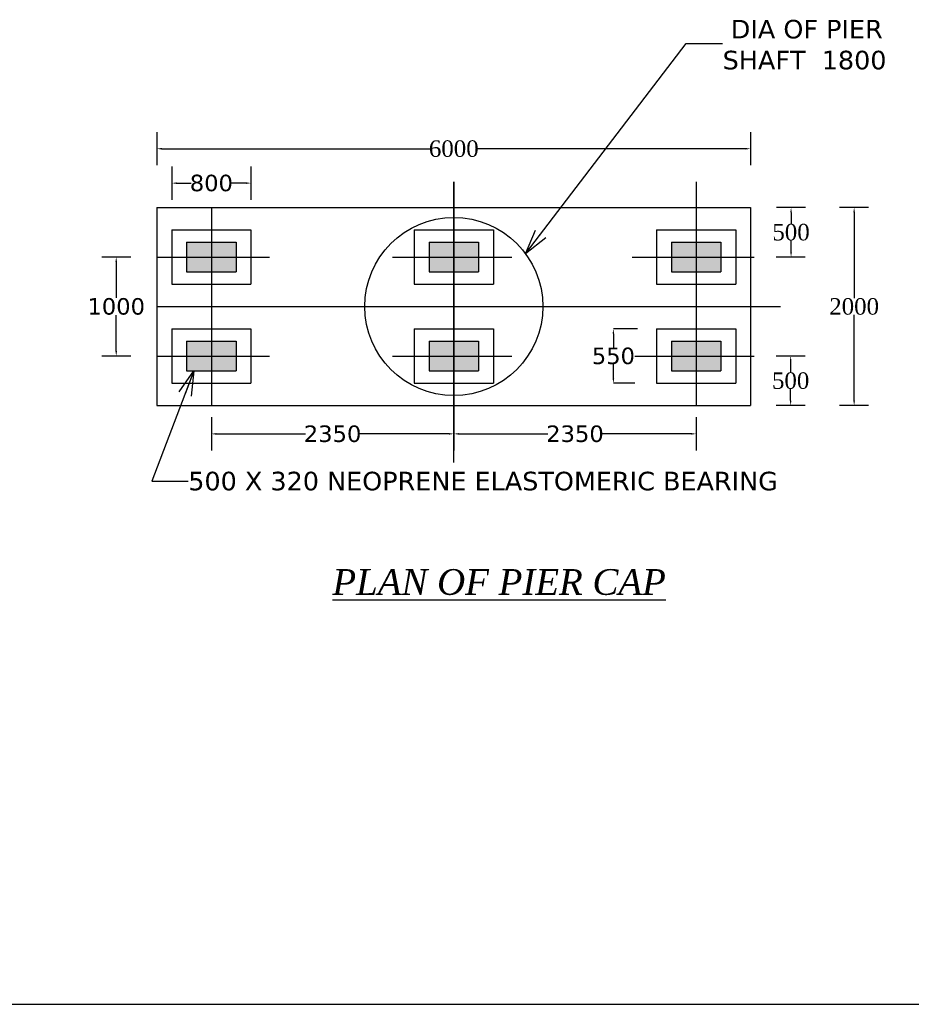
# Model space of a CAD drawing. Header units: millimetres. Extents: x -20950785 to 389010297, y -11535949 to 14056629.
# Tile 16 of 256: x 8026617 to 8053651, y -1027376 to -997532. Entities that reach past the tile are written whole.
import ezdxf

# ---------------------------------------------------------------- set-up
doc = ezdxf.new("R2010")
doc.units = ezdxf.units.MM
doc.header["$LTSCALE"] = 60
doc.header["$MEASUREMENT"] = 0
doc.dimstyles.get("Standard").update_dxf_attribs({"dimtxt": 400, "dimasz": 215, "dimexe": 0.18, "dimexo": 0.0625, "dimgap": 0.09, "dimtad": 0, "dimtih": 1, "dimtoh": 1, "dimdec": 0, "dimzin": 4, "dimdsep": 46, "dimtxsty": 'Standard', "dimblk": 'OPEN90', "dimcen": 0, "dimadec": 0, "dimazin": 1, "dimtfac": 1, "dimtdec": 0, "dimtix": 1, "dimtofl": 0, "dimtmove": 0, "dimatfit": 3, "dimldrblk": 'OPEN30', "dimfxl": 1, "dimtolj": 1, "dimtzin": 0, "dimarcsym": 0})

# ---------------------------------------------------------------- blocks, each defined once
blk = doc.blocks.new('*D159')
at = {"color": 0, "linetype": 'Continuous', "lineweight": -2, "transparency": 16777216}
for p, q in [((8051918, -1003226), (8051918, -1003226)), ((8051918, -1003376), (8051918, -1005972)), ((8051918, -1009076), (8051918, -1006481)), ((8051918, -1009226), (8051918, -1009226))]:
    blk.add_line(p, q, dxfattribs=at)
for points in [[(8051893, -1003376), (8051943, -1003376), (8051918, -1003226)], [(8051893, -1009076), (8051943, -1009076), (8051918, -1009226)]]:
    blk.add_solid(points, dxfattribs=at)
at = {"layer": 'Defpoints', "color": 0, "linetype": 'Continuous', "lineweight": -2, "transparency": 16777216}
for p in [(8051918, -1003226), (8051918, -1009226), (8051918, -1009226)]:
    blk.add_point(p, dxfattribs=at)
at = {"color": 0, "linetype": 'Continuous', "transparency": 16777216, "insert": (8051918, -1006226), "char_height": 500, "attachment_point": 5}
blk.add_mtext('\\A1;{\\fTimes New Roman|b0|i0|c0|p18;2000}', dxfattribs=at)
blk = doc.blocks.new('*D160')
at = {"color": 0, "linetype": 'Continuous', "lineweight": -2, "transparency": 16777216}
for p, q in [((8049993, -1007726), (8049993, -1007726)), ((8049993, -1007876), (8049993, -1008222)), ((8049993, -1009076), (8049993, -1008731)), ((8049993, -1009226), (8049993, -1009226))]:
    blk.add_line(p, q, dxfattribs=at)
for points in [[(8049968, -1007876), (8050018, -1007876), (8049993, -1007726)], [(8049968, -1009076), (8050018, -1009076), (8049993, -1009226)]]:
    blk.add_solid(points, dxfattribs=at)
at = {"layer": 'Defpoints', "color": 0, "linetype": 'Continuous', "lineweight": -2, "transparency": 16777216}
for p in [(8049993, -1007726), (8049993, -1007726), (8049993, -1009226)]:
    blk.add_point(p, dxfattribs=at)
at = {"color": 0, "linetype": 'Continuous', "transparency": 16777216, "insert": (8049993, -1008476), "char_height": 500, "attachment_point": 5}
blk.add_mtext('\\A1;{\\fTimes New Roman|b0|i0|c0|p18;500}', dxfattribs=at)
blk = doc.blocks.new('*D161')
at = {"color": 0, "linetype": 'Continuous', "lineweight": -2, "transparency": 16777216}
for p, q in [((8032429, -1010086), (8032429, -1010086)), ((8032579, -1010086), (8035279, -1010086)), ((8039629, -1010086), (8036929, -1010086)), ((8039779, -1010086), (8039779, -1010086))]:
    blk.add_line(p, q, dxfattribs=at)
for points in [[(8032579, -1010061), (8032579, -1010111), (8032429, -1010086)], [(8039629, -1010061), (8039629, -1010111), (8039779, -1010086)]]:
    blk.add_solid(points, dxfattribs=at)
at = {"layer": 'Defpoints', "color": 0, "linetype": 'Continuous', "lineweight": -2, "transparency": 16777216}
for p in [(8032429, -1010086), (8039779, -1010086), (8039779, -1010086)]:
    blk.add_point(p, dxfattribs=at)
at = {"color": 0, "linetype": 'Continuous', "transparency": 16777216, "insert": (8036104, -1010086), "char_height": 500, "attachment_point": 5}
blk.add_mtext('\\A1;{\\fVerdana|b0|i0|c0|p34;2350}', dxfattribs=at)
blk = doc.blocks.new('*D162')
at = {"color": 0, "linetype": 'Continuous', "lineweight": -2, "transparency": 16777216}
for p, q in [((8039779, -1010086), (8039779, -1010086)), ((8039929, -1010086), (8042629, -1010086)), ((8046979, -1010086), (8044279, -1010086)), ((8047129, -1010086), (8047129, -1010086))]:
    blk.add_line(p, q, dxfattribs=at)
for points in [[(8039929, -1010061), (8039929, -1010111), (8039779, -1010086)], [(8046979, -1010061), (8046979, -1010111), (8047129, -1010086)]]:
    blk.add_solid(points, dxfattribs=at)
at = {"layer": 'Defpoints', "color": 0, "linetype": 'Continuous', "lineweight": -2, "transparency": 16777216}
for p in [(8039779, -1010086), (8047129, -1010086), (8047129, -1010086)]:
    blk.add_point(p, dxfattribs=at)
at = {"color": 0, "linetype": 'Continuous', "transparency": 16777216, "insert": (8043454, -1010086), "char_height": 500, "attachment_point": 5}
blk.add_mtext('\\A1;{\\fVerdana|b0|i0|c0|p34;2350}', dxfattribs=at)
blk = doc.blocks.new('*D204')
at = {"color": 0, "linetype": 'Continuous', "lineweight": -2, "transparency": 16777216}
for p, q in [((8030779, -1001444), (8030779, -1001444)), ((8030929, -1001444), (8039070, -1001444)), ((8048629, -1001444), (8040489, -1001444)), ((8048779, -1001444), (8048779, -1001444))]:
    blk.add_line(p, q, dxfattribs=at)
for points in [[(8030929, -1001419), (8030929, -1001469), (8030779, -1001444)], [(8048629, -1001419), (8048629, -1001469), (8048779, -1001444)]]:
    blk.add_solid(points, dxfattribs=at)
at = {"layer": 'Defpoints', "color": 0, "linetype": 'Continuous', "lineweight": -2, "transparency": 16777216}
for p in [(8030779, -1001444), (8048779, -1001444), (8048779, -1001444)]:
    blk.add_point(p, dxfattribs=at)
at = {"color": 0, "linetype": 'Continuous', "transparency": 16777216, "insert": (8039779, -1001444), "char_height": 500, "attachment_point": 5}
blk.add_mtext('\\A1;{\\fTimes New Roman|b0|i0|c0|p18;6000}', dxfattribs=at)
blk = doc.blocks.new('*D163')
at = {"color": 0, "linetype": 'Continuous', "lineweight": -2, "transparency": 16777216}
for p, q in [((8045346, -1006901), (8044618, -1006901)), ((8044618, -1007051), (8044618, -1007466)), ((8044618, -1008401), (8044618, -1007986)), ((8045273, -1008551), (8044618, -1008551))]:
    blk.add_line(p, q, dxfattribs=at)
for points in [[(8044593, -1007051), (8044643, -1007051), (8044618, -1006901)], [(8044593, -1008401), (8044643, -1008401), (8044618, -1008551)]]:
    blk.add_solid(points, dxfattribs=at)
at = {"layer": 'Defpoints', "color": 0, "linetype": 'Continuous', "lineweight": -2, "transparency": 16777216}
for p in [(8044618, -1006901), (8045346, -1006901), (8045273, -1008551)]:
    blk.add_point(p, dxfattribs=at)
at = {"color": 0, "linetype": 'Continuous', "transparency": 16777216, "insert": (8044618, -1007726), "char_height": 500, "attachment_point": 5}
blk.add_mtext('\\A1;{\\fVerdana|b0|i0|c0|p34;550}', dxfattribs=at)
blk = doc.blocks.new('*D164')
at = {"color": 0, "linetype": 'Continuous', "lineweight": -2, "transparency": 16777216}
for p, q in [((8031229, -1002486), (8031229, -1002486)), ((8031379, -1002486), (8031817, -1002486)), ((8033479, -1002486), (8033042, -1002486)), ((8033629, -1002486), (8033629, -1002486))]:
    blk.add_line(p, q, dxfattribs=at)
for points in [[(8031379, -1002461), (8031379, -1002511), (8031229, -1002486)], [(8033479, -1002461), (8033479, -1002511), (8033629, -1002486)]]:
    blk.add_solid(points, dxfattribs=at)
at = {"layer": 'Defpoints', "color": 0, "linetype": 'Continuous', "lineweight": -2, "transparency": 16777216}
for p in [(8031229, -1002486), (8033629, -1002486), (8033629, -1002486)]:
    blk.add_point(p, dxfattribs=at)
at = {"color": 0, "linetype": 'Continuous', "transparency": 16777216, "insert": (8032429, -1002486), "char_height": 500, "attachment_point": 5}
blk.add_mtext('\\A1;{\\fVerdana|b0|i0|c0|p34;800}', dxfattribs=at)
blk = doc.blocks.new('*D165')
at = {"color": 0, "linetype": 'Continuous', "lineweight": -2, "transparency": 16777216}
for p, q in [((8029544, -1004726), (8029544, -1004726)), ((8029544, -1004876), (8029544, -1005966)), ((8029544, -1007576), (8029544, -1006486)), ((8029544, -1007726), (8029544, -1007726))]:
    blk.add_line(p, q, dxfattribs=at)
for points in [[(8029519, -1004876), (8029569, -1004876), (8029544, -1004726)], [(8029519, -1007576), (8029569, -1007576), (8029544, -1007726)]]:
    blk.add_solid(points, dxfattribs=at)
at = {"layer": 'Defpoints', "color": 0, "linetype": 'Continuous', "lineweight": -2, "transparency": 16777216}
for p in [(8029544, -1004726), (8029544, -1007726), (8029544, -1007726)]:
    blk.add_point(p, dxfattribs=at)
at = {"color": 0, "linetype": 'Continuous', "transparency": 16777216, "insert": (8029544, -1006226), "char_height": 500, "attachment_point": 5}
blk.add_mtext('\\A1;{\\fVerdana|b0|i0|c0|p34;1000}', dxfattribs=at)
blk = doc.blocks.new('*D188')
at = {"color": 0, "linetype": 'Continuous', "lineweight": -2, "transparency": 16777216}
for p, q in [((8050005, -1003226), (8050005, -1003226)), ((8050005, -1003376), (8050005, -1003722)), ((8050005, -1004576), (8050005, -1004231)), ((8050005, -1004726), (8050005, -1004726))]:
    blk.add_line(p, q, dxfattribs=at)
for points in [[(8049980, -1003376), (8050030, -1003376), (8050005, -1003226)], [(8049980, -1004576), (8050030, -1004576), (8050005, -1004726)]]:
    blk.add_solid(points, dxfattribs=at)
at = {"layer": 'Defpoints', "color": 0, "linetype": 'Continuous', "lineweight": -2, "transparency": 16777216}
for p in [(8050005, -1003226), (8050005, -1003226), (8050005, -1004726)]:
    blk.add_point(p, dxfattribs=at)
at = {"color": 0, "linetype": 'Continuous', "transparency": 16777216, "insert": (8050005, -1003976), "char_height": 500, "attachment_point": 5}
blk.add_mtext('\\A1;{\\fTimes New Roman|b0|i0|c0|p18;500}', dxfattribs=at)

msp = doc.modelspace()

# ---------------------------------------------------------------- hatches: boundary and pattern name
at = {"linetype": 'Continuous'}
h = msp.add_hatch(color=1, dxfattribs=at)
h.dxf.hatch_style = 1
h.paths.add_polyline_path([(8032429.29, -1004276.09), (8031679.29, -1004276.09), (8031679.29, -1004726.09), (8032429.29, -1004726.09)])
h.paths.add_polyline_path([(8033179.29, -1004276.09), (8032429.29, -1004276.09), (8032429.29, -1004726.09), (8033179.29, -1004726.09)])
h.paths.add_polyline_path([(8033179.29, -1004726.09), (8032429.29, -1004726.09), (8032429.29, -1005176.09), (8033179.29, -1005176.09)])
h.paths.add_polyline_path([(8032429.29, -1004726.09), (8031679.29, -1004726.09), (8031679.29, -1005176.09), (8032429.29, -1005176.09)])
h = msp.add_hatch(color=1, dxfattribs=at)
h.dxf.hatch_style = 1
h.paths.add_polyline_path([(8039779.29, -1004276.09), (8039029.29, -1004276.09), (8039029.29, -1004726.09), (8039779.29, -1004726.09)])
h.paths.add_polyline_path([(8040529.29, -1004276.09), (8039779.29, -1004276.09), (8039779.29, -1004726.09), (8040529.29, -1004726.09)])
h.paths.add_polyline_path([(8040529.29, -1004726.09), (8039779.29, -1004726.09), (8039779.29, -1005176.09), (8040529.29, -1005176.09)])
h.paths.add_polyline_path([(8039779.29, -1004726.09), (8039029.29, -1004726.09), (8039029.29, -1005176.09), (8039779.29, -1005176.09)])
h = msp.add_hatch(color=1, dxfattribs=at)
h.dxf.hatch_style = 1
h.paths.add_polyline_path([(8047129.29, -1004276.09), (8046379.29, -1004276.09), (8046379.29, -1004726.09), (8047129.29, -1004726.09)])
h.paths.add_polyline_path([(8047879.29, -1004276.09), (8047129.29, -1004276.09), (8047129.29, -1004726.09), (8047879.29, -1004726.09)])
h.paths.add_polyline_path([(8047879.29, -1004726.09), (8047129.29, -1004726.09), (8047129.29, -1005176.09), (8047879.29, -1005176.09)])
h.paths.add_polyline_path([(8047129.29, -1004726.09), (8046379.29, -1004726.09), (8046379.29, -1005176.09), (8047129.29, -1005176.09)])
h = msp.add_hatch(color=1, dxfattribs=at)
h.dxf.hatch_style = 1
h.paths.add_polyline_path([(8032429.29, -1007276.09), (8031679.29, -1007276.09), (8031679.29, -1007726.09), (8032429.29, -1007726.09)])
h.paths.add_polyline_path([(8033179.29, -1007276.09), (8032429.29, -1007276.09), (8032429.29, -1007726.09), (8033179.29, -1007726.09)])
h.paths.add_polyline_path([(8033179.29, -1007726.09), (8032429.29, -1007726.09), (8032429.29, -1008176.09), (8033179.29, -1008176.09)])
h.paths.add_polyline_path([(8032429.29, -1007726.09), (8031679.29, -1007726.09), (8031679.29, -1008176.09), (8032429.29, -1008176.09)])
h = msp.add_hatch(color=1, dxfattribs=at)
h.dxf.hatch_style = 1
h.paths.add_polyline_path([(8039779.29, -1007276.09), (8039029.29, -1007276.09), (8039029.29, -1007726.09), (8039779.29, -1007726.09)])
h.paths.add_polyline_path([(8040529.29, -1007276.09), (8039779.29, -1007276.09), (8039779.29, -1007726.09), (8040529.29, -1007726.09)])
h.paths.add_polyline_path([(8040529.29, -1007726.09), (8039779.29, -1007726.09), (8039779.29, -1008176.09), (8040529.29, -1008176.09)])
h.paths.add_polyline_path([(8039779.29, -1007726.09), (8039029.29, -1007726.09), (8039029.29, -1008176.09), (8039779.29, -1008176.09)])
h = msp.add_hatch(color=1, dxfattribs=at)
h.dxf.hatch_style = 1
h.paths.add_polyline_path([(8047129.29, -1007276.09), (8046379.29, -1007276.09), (8046379.29, -1007726.09), (8047129.29, -1007726.09)])
h.paths.add_polyline_path([(8047879.29, -1007276.09), (8047129.29, -1007276.09), (8047129.29, -1007726.09), (8047879.29, -1007726.09)])
h.paths.add_polyline_path([(8047879.29, -1007726.09), (8047129.29, -1007726.09), (8047129.29, -1008176.09), (8047879.29, -1008176.09)])
h.paths.add_polyline_path([(8047129.29, -1007726.09), (8046379.29, -1007726.09), (8046379.29, -1008176.09), (8047129.29, -1008176.09)])

# ---------------------------------------------------------------- linework, layer by layer
at = {"color": 1, "linetype": 'Continuous'}
for p, q in [((8030779.29, -1000942.63), (8030779.29, -1001946.13)), ((8048779.29, -1000942.63), (8048779.29, -1001946.13)), ((8031229.29, -1001984), (8031229.29, -1002987.5)), ((8033629.29, -1001984.27), (8033629.29, -1002987.77)), ((8039779.29, -1010950.78), (8039779.29, -1002451.49)), ((8039779.29, -1002451.49), (8039779.29, -1010562.34)), ((8047129.29, -1002451.49), (8047129.29, -1009226.09)), ((8047129.29, -1002451.49), (8047129.29, -1009226.09)), ((8030779.29, -1003226.09), (8048779.29, -1003226.09)), ((8030779.29, -1003226.09), (8030779.29, -1009226.09)), ((8032429.29, -1003226.09), (8032429.29, -1009226.09)), ((8048779.29, -1003226.09), (8048779.29, -1009226.09)), ((8050443.92, -1003226.09), (8049565.67, -1003226.09)), ((8052356.92, -1003226.09), (8051478.67, -1003226.09)), ((8031229.29, -1003901.09), (8033629.29, -1003901.09)), ((8031229.29, -1003901.09), (8031229.29, -1005551.09)), ((8031229.29, -1003901.09), (8033629.29, -1003901.09)), ((8031229.29, -1003901.09), (8031229.29, -1005551.09)), ((8033629.29, -1003901.09), (8033629.29, -1005551.09)), ((8033629.29, -1003901.09), (8033629.29, -1005551.09)), ((8038579.29, -1003901.09), (8040979.29, -1003901.09)), ((8038579.29, -1003901.09), (8038579.29, -1005551.09)), ((8038579.29, -1003901.09), (8040979.29, -1003901.09)), ((8038579.29, -1003901.09), (8038579.29, -1005551.09)), ((8040979.29, -1003901.09), (8040979.29, -1005551.09)), ((8040979.29, -1003901.09), (8040979.29, -1005551.09)), ((8045929.29, -1003901.09), (8048329.29, -1003901.09)), ((8045929.29, -1003901.09), (8045929.29, -1005551.09)), ((8045929.29, -1003901.09), (8048329.29, -1003901.09)), ((8045929.29, -1003901.09), (8045929.29, -1005551.09)), ((8048329.29, -1003901.09), (8048329.29, -1005551.09)), ((8048329.29, -1003901.09), (8048329.29, -1005551.09)), ((8031679.29, -1004276.09), (8033179.29, -1004276.09)), ((8031679.29, -1004276.09), (8031679.29, -1005176.09)), ((8033179.29, -1004276.09), (8033179.29, -1005176.09)), ((8039029.29, -1004276.09), (8040529.29, -1004276.09)), ((8039029.29, -1004276.09), (8039029.29, -1005176.09)), ((8039029.29, -1004276.09), (8040529.29, -1004276.09)), ((8039029.29, -1004276.09), (8039029.29, -1005176.09)), ((8040529.29, -1004276.09), (8040529.29, -1005176.09)), ((8040529.29, -1004276.09), (8040529.29, -1005176.09)), ((8046379.29, -1004276.09), (8047879.29, -1004276.09)), ((8046379.29, -1004276.09), (8046379.29, -1005176.09)), ((8046379.29, -1004276.09), (8047879.29, -1004276.09)), ((8046379.29, -1004276.09), (8046379.29, -1005176.09)), ((8047879.29, -1004276.09), (8047879.29, -1005176.09)), ((8047879.29, -1004276.09), (8047879.29, -1005176.09)), ((8029983.05, -1004726.09), (8029104.8, -1004726.09)), ((8030779.29, -1004726.09), (8034187.92, -1004726.09)), ((8037923.35, -1004726.09), (8041537.92, -1004726.09)), ((8037923.35, -1004726.09), (8041537.92, -1004726.09)), ((8045186.64, -1004726.09), (8048779.29, -1004726.09)), ((8045273.35, -1004726.09), (8048779.29, -1004726.09)), ((8045273.35, -1004726.09), (8048887.92, -1004726.09)), ((8050432.06, -1004726.09), (8049553.81, -1004726.09)), ((8031679.29, -1005176.09), (8033179.29, -1005176.09)), ((8039029.29, -1005176.09), (8040529.29, -1005176.09)), ((8039029.29, -1005176.09), (8040529.29, -1005176.09)), ((8046379.29, -1005176.09), (8047879.29, -1005176.09)), ((8046379.29, -1005176.09), (8047879.29, -1005176.09)), ((8031229.29, -1005551.09), (8033629.29, -1005551.09)), ((8031229.29, -1005551.09), (8033629.29, -1005551.09)), ((8038579.29, -1005551.09), (8040979.29, -1005551.09)), ((8038579.29, -1005551.09), (8040979.29, -1005551.09)), ((8045929.29, -1005551.09), (8048329.29, -1005551.09)), ((8045929.29, -1005551.09), (8048329.29, -1005551.09)), ((8030779.29, -1006226.09), (8049454.55, -1006226.09)), ((8030779.29, -1006226.09), (8049681.8, -1006226.09)), ((8031229.29, -1006901.09), (8033629.29, -1006901.09)), ((8031229.29, -1006901.09), (8031229.29, -1008551.09)), ((8031229.29, -1006901.09), (8033629.29, -1006901.09)), ((8031229.29, -1006901.09), (8031229.29, -1008551.09)), ((8033629.29, -1006901.09), (8033629.29, -1008551.09)), ((8033629.29, -1006901.09), (8033629.29, -1008551.09)), ((8038579.29, -1006901.09), (8040979.29, -1006901.09)), ((8038579.29, -1006901.09), (8038579.29, -1008551.09)), ((8040979.29, -1006901.09), (8040979.29, -1008551.09)), ((8045929.29, -1006901.09), (8048329.29, -1006901.09)), ((8045929.29, -1006901.09), (8045929.29, -1008551.09)), ((8045929.29, -1006901.09), (8048329.29, -1006901.09)), ((8045929.29, -1006901.09), (8045929.29, -1008551.09)), ((8048329.29, -1006901.09), (8048329.29, -1008551.09)), ((8048329.29, -1006901.09), (8048329.29, -1008551.09)), ((8031679.29, -1007276.09), (8033179.29, -1007276.09)), ((8031679.29, -1007276.09), (8031679.29, -1008176.09)), ((8031679.29, -1007276.09), (8033179.29, -1007276.09)), ((8031679.29, -1007276.09), (8031679.29, -1008176.09)), ((8033179.29, -1007276.09), (8033179.29, -1008176.09)), ((8033179.29, -1007276.09), (8033179.29, -1008176.09)), ((8039029.29, -1007276.09), (8040529.29, -1007276.09)), ((8039029.29, -1007276.09), (8039029.29, -1008176.09)), ((8039029.29, -1007276.09), (8040529.29, -1007276.09)), ((8039029.29, -1007276.09), (8039029.29, -1008176.09)), ((8040529.29, -1007276.09), (8040529.29, -1008176.09)), ((8040529.29, -1007276.09), (8040529.29, -1008176.09)), ((8046379.29, -1007276.09), (8047879.29, -1007276.09)), ((8046379.29, -1007276.09), (8046379.29, -1008176.09)), ((8046379.29, -1007276.09), (8047879.29, -1007276.09)), ((8046379.29, -1007276.09), (8046379.29, -1008176.09)), ((8047879.29, -1007276.09), (8047879.29, -1008176.09)), ((8047879.29, -1007276.09), (8047879.29, -1008176.09)), ((8029982.78, -1007726.09), (8029104.53, -1007726.09)), ((8030779.29, -1007726.09), (8034187.92, -1007726.09)), ((8030779.29, -1007726.09), (8034187.92, -1007726.09)), ((8037923.35, -1007726.09), (8041537.92, -1007726.09)), ((8037923.35, -1007726.09), (8041537.92, -1007726.09)), ((8045273.35, -1007726.09), (8048887.92, -1007726.09)), ((8045273.35, -1007726.09), (8048887.92, -1007726.09)), ((8050432.33, -1007726.09), (8049554.08, -1007726.09)), ((8031679.29, -1008176.09), (8033179.29, -1008176.09)), ((8031679.29, -1008176.09), (8033179.29, -1008176.09)), ((8039029.29, -1008176.09), (8040529.29, -1008176.09)), ((8039029.29, -1008176.09), (8040529.29, -1008176.09)), ((8046379.29, -1008176.09), (8047879.29, -1008176.09)), ((8046379.29, -1008176.09), (8047879.29, -1008176.09)), ((8031229.29, -1008551.09), (8033629.29, -1008551.09)), ((8031229.29, -1008551.09), (8033629.29, -1008551.09)), ((8038579.29, -1008551.09), (8040979.29, -1008551.09)), ((8045929.29, -1008551.09), (8048329.29, -1008551.09)), ((8045929.29, -1008551.09), (8048329.29, -1008551.09)), ((8030779.29, -1009226.09), (8048779.29, -1009226.09)), ((8050432.06, -1009226.09), (8049553.81, -1009226.09)), ((8052357.19, -1009226.09), (8051478.94, -1009226.09)), ((8032429.29, -1009583.96), (8032429.29, -1010587.46)), ((8039779.29, -1009583.96), (8039779.29, -1010587.46)), ((8047129.29, -1009583.96), (8047129.29, -1010587.46)), ((7967119.97, -1027375.65), (8138623.68, -1027375.65))]:
    msp.add_line(p, q, dxfattribs=at)
msp.add_circle((8039779.29, -1006226.09), 2700, dxfattribs=at)

# ---------------------------------------------------------------- texts
at = {"color": 1, "linetype": 'Continuous', "char_height": 562.5, "attachment_point": 4}
for s, insert in [('{\\fVerdana|b0|i0|c0|p34; DIA OF PIER \\PSHAFT  1800}', (8047931.44, -998292.5)), ('{\\fVerdana|b0|i0|c0|p34;500 X 320 NEOPRENE ELASTOMERIC BEARING}', (8031727.7, -1011521.12))]:
    msp.add_mtext(s, dxfattribs=dict(at, insert=insert))
at = {"color": 1, "linetype": 'Continuous', "insert": (8036098.43, -1014185), "char_height": 780, "width": 19383.7853, "attachment_point": 1}
msp.add_mtext('{\\fTimes New Roman|b0|i1|c0|p18;\\LPLAN OF PIER CAP \\l       }                ', dxfattribs=at)

# ---------------------------------------------------------------- dimensions: what is measured, and where the dimension line sits
at = {"color": 1, "linetype": 'Continuous'}
for base, p1, p2, text, picture, middle in [((8048779.29, -1001444.38), (8030779.29, -1001444.38), (8048779.29, -1001444.38), '{\\fTimes New Roman|b0|i0|c0|p18;6000}', '*D204', (8039779.29, -1001444.38)), ((8033629.29, -1002486.02), (8031229.29, -1002486.02), (8033629.29, -1002486.02), '{\\fVerdana|b0|i0|c0|p34;800}', '*D164', (8032429.29, -1002486.02)), ((8039779.29, -1010085.98), (8032429.29, -1010085.98), (8039779.29, -1010085.98), '{\\fVerdana|b0|i0|c0|p34;2350}', '*D161', (8036104.29, -1010085.98)), ((8047129.29, -1010085.98), (8039779.29, -1010085.98), (8047129.29, -1010085.98), '{\\fVerdana|b0|i0|c0|p34;2350}', '*D162', (8043454.29, -1010085.98))]:
    dim = msp.add_linear_dim(base=base, p1=p1, p2=p2, text=text, dimstyle='Standard', override={"dimtxt": 500, "dimasz": 150, "dimfxl": 300}, dxfattribs=at)
    dim.commit()
    dim.dimension.update_dxf_attribs({"geometry": picture, "text_midpoint": middle})
for base, p1, p2, text, picture, middle in [((8050004.79, -1003226.09), (8050004.79, -1004726.09), (8050004.79, -1003226.09), '{\\fTimes New Roman|b0|i0|c0|p18;500}', '*D188', (8050004.79, -1003976.09)), ((8051917.79, -1009226.09), (8051917.79, -1003226.09), (8051917.79, -1009226.09), '{\\fTimes New Roman|b0|i0|c0|p18;2000}', '*D159', (8051917.79, -1006226.09)), ((8029543.92, -1007726.09), (8029543.92, -1004726.09), (8029543.92, -1007726.09), '{\\fVerdana|b0|i0|c0|p34;1000}', '*D165', (8029543.92, -1006226.09)), ((8044617.89, -1006901.09), (8045273.47, -1008551.09), (8045346.27, -1006901.09), '{\\fVerdana|b0|i0|c0|p34;550}', '*D163', (8044617.89, -1007726.09)), ((8049993.2, -1007726.09), (8049993.2, -1009226.09), (8049993.2, -1007726.09), '{\\fTimes New Roman|b0|i0|c0|p18;500}', '*D160', (8049993.2, -1008476.09))]:
    dim = msp.add_linear_dim(base=base, p1=p1, p2=p2, angle=90, text=text, dimstyle='Standard', override={"dimtxt": 500, "dimasz": 150, "dimfxl": 300}, dxfattribs=at)
    dim.commit()
    dim.dimension.update_dxf_attribs({"geometry": picture, "text_midpoint": middle})

# ---------------------------------------------------------------- leaders
msp.add_leader([(8041958.48, -1004627.25), (8046822.91, -998249.67), (8047931.31, -998249.67)], dimstyle='Standard', override={"dimtxt": 500, "dimasz": 750, "dimfxl": 300}, dxfattribs=at)
at = {"color": 1, "linetype": 'Continuous', "annotation_type": 0, "has_hookline": 1, "hookline_direction": 0, "text_width": 18153}
msp.add_leader([(8031902.07, -1008176.09), (8030619.17, -1011521.12), (8031727.61, -1011521.12)], dimstyle='Standard', override={"dimtxt": 500, "dimasz": 750, "dimfxl": 300}, dxfattribs=at)

doc.saveas('drawing.dxf')
